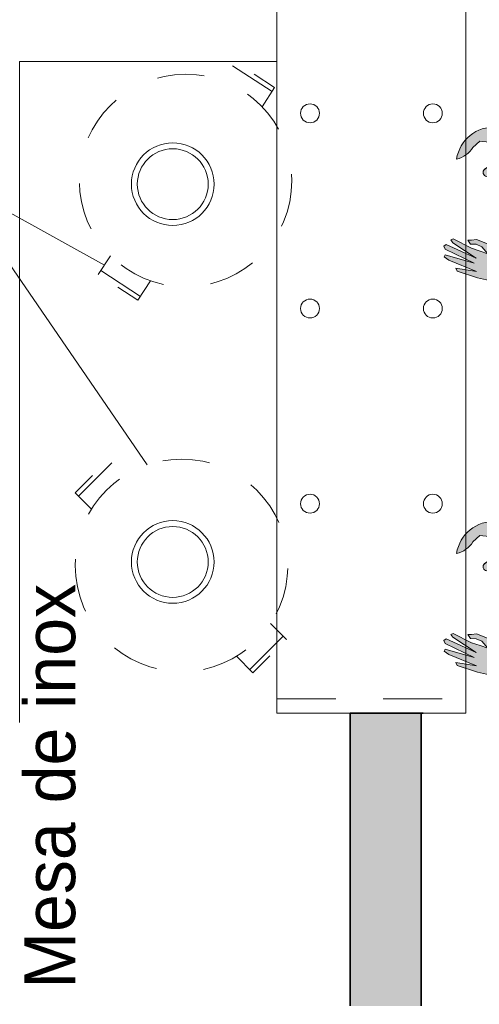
# Model space of a CAD drawing. Header units: metres. Extents: x -33 to 126, y -29 to 31.
# Tile 52 of 75: x -4.037 to -3.064, y -12.511 to -10.426. Entities that reach past the tile are written whole.
import ezdxf

# ---------------------------------------------------------------- set-up
doc = ezdxf.new("R2010")
doc.units = ezdxf.units.M
doc.linetypes.add('IMPORT-HIDDEN', pattern=[0.375, 0.25, -0.125])
doc.linetypes.add('IMPORT-HIDDEN2 _9_', pattern=[0.1875, 0.125, -0.0625])
for name, color, linetype, lineweight in [('A-GENM', 13, 'Continuous', 18), ('A-WALL', 113, 'Continuous', 18), ('A-WALL-PATT', 111, 'Continuous', 35), ('C-MESA', 7, 'Continuous', 18), ('C-NEUTRO', 7, 'Continuous', 18), ('C-NUMERO', 7, 'Continuous', 18), ('G-ANNO-TEXT', 7, 'Continuous', 18), ('H_PESSOAS', 7, 'Continuous', 18), ('I-FURN', 30, 'Continuous', 18), ('LAYOUT_dwg _2_', 8, 'Continuous', 18)]:
    doc.layers.add(name, color=color, linetype=linetype, lineweight=lineweight)
doc.styles.add('Century Gothic_2', font='GOTHIC.TTF', dxfattribs={"height": 0.107783})

# ---------------------------------------------------------------- blocks, each defined once
blk = doc.blocks.new('Mesa-Retangular - Mesa aço inox 200x70cm 88AL-V104-2-PLANTA COM LAYOUT')
at = {"layer": 'I-FURN'}
for p, q in [((1, 0.35), (-0.4, 0.35)), ((1, -0.1944), (1, 0.35))]:
    blk.add_line(p, q, dxfattribs=at)
blk = doc.blocks.new('Generic Models 1 - Generic Models 28-2496588-2-PLANTA COM LAYOUT')
at = {"layer": 'A-GENM'}
for p, q in [((-18.4973, 3.2996), (-18.4973, 3.2052)), ((-18.0106, 3.2996), (-18.4973, 3.2996)), ((-17.9794, 3.2996), (-18.0106, 3.2996)), ((-17.7876, 3.2996), (-17.9794, 3.2996)), ((-17.7755, 3.2996), (-17.7876, 3.2996)), ((-17.7709, 3.2996), (-17.7755, 3.2996)), ((-17.7587, 3.2996), (-17.7709, 3.2996)), ((-17.7552, 3.2996), (-17.7587, 3.2996)), ((-17.7417, 3.2996), (-17.7552, 3.2996)), ((-17.7361, 3.2996), (-17.7417, 3.2996)), ((-17.7271, 3.2996), (-17.7361, 3.2996)), ((-17.1754, 3.2996), (-17.7271, 3.2996)), ((-17.1443, 3.2996), (-17.1754, 3.2996)), ((-16.9525, 3.2996), (-17.1443, 3.2996)), ((-16.9404, 3.2996), (-16.9525, 3.2996)), ((-16.9358, 3.2996), (-16.9404, 3.2996)), ((-16.9236, 3.2996), (-16.9358, 3.2996)), ((-16.9201, 3.2996), (-16.9236, 3.2996)), ((-16.9066, 3.2996), (-16.9201, 3.2996)), ((-16.901, 3.2996), (-16.9066, 3.2996)), ((-16.892, 3.2996), (-16.901, 3.2996)), ((-16.7973, 3.2996), (-16.892, 3.2996)), ((-16.7973, 3.2052), (-16.7973, 3.2996)), ((-18.4973, 3.0552), (-18.4973, 2.8996)), ((-16.7973, 2.8996), (-16.7973, 3.0552)), ((-18.4973, 2.8996), (-16.7973, 2.8996))]:
    blk.add_line(p, q, dxfattribs=at)
blk = doc.blocks.new('LAYOUT_dwg_A$C389A396B-2545289-2-PLANTA COM LAYOUT')
at = {"layer": 'C-NEUTRO', "linetype": 'IMPORT-HIDDEN'}
for p, q in [((84.1, 185), (154.9, 114.3)), ((-207.4, -252.6), (-278.1, -181.9))]:
    blk.add_line(p, q, dxfattribs=at)
at = {"layer": 'C-NEUTRO', "linetype": 'IMPORT-HIDDEN', "flags": 128}
for points in [[(127.6, 87), (161.9, 121.4), (91.2, 192.1), (57.1, 157.9)], [(-251.5, -155.4), (-285.2, -189), (-284.2, -188.7)], [(-179.6, -224.8), (-214.4, -259.7), (-285.2, -189)]]:
    blk.add_lwpolyline(points, dxfattribs=at)
at = {"layer": 'C-NEUTRO', "linetype": 'IMPORT-HIDDEN'}
blk.add_circle((-63.2, -32.3), 225, dxfattribs=at)
blk = doc.blocks.new('LAYOUT_dwg_A$C72C55B0D-2545290-2-PLANTA COM LAYOUT')
at = {"layer": 'H_PESSOAS'}
blk.add_hatch(color=256, dxfattribs=at).paths.add_polyline_path([(2.1156, -0.541), (2.0908, -0.5034), (2.0762, -0.483), (2.0015, -0.4654), (1.9285, -0.4745), (1.8146, -0.5218), (1.8031, -0.5274), (1.8027, -0.528), (1.7956, -0.5299), (1.7058, -0.5564), (1.6503, -0.6079), (1.6185, -0.6625), (1.6292, -0.7121), (1.6305, -0.7134), (1.6309, -0.7188), (1.6419, -0.759), (1.6552, -0.7706), (1.656, -0.7728), (1.6998, -0.8233), (1.8179, -0.9211), (1.83, -0.961), (1.8367, -0.9751), (1.8492, -0.9902), (1.865, -1.0018), (1.8862, -1.0096), (1.9026, -1.0119), (1.9221, -1.0097), (1.9108, -0.998), (1.9003, -0.9913), (1.8866, -0.987), (1.8685, -0.9782), (1.8632, -0.9592), (1.8617, -0.9482), (1.8633, -0.9398), (1.8802, -0.9329), (1.8902, -0.9326), (1.896, -0.9335), (1.9078, -0.9393), (1.9225, -0.9477), (1.929, -0.9463), (1.9321, -0.9424), (1.9328, -0.9384), (1.9313, -0.9342), (1.928, -0.9312), (1.892, -0.9085), (1.8754, -0.8979), (1.8493, -0.8994), (1.7232, -0.759), (1.704, -0.7422), (1.7039, -0.7324), (1.7316, -0.6946), (1.7927, -0.7019), (1.828, -0.6877), (1.8331, -0.6957), (1.8626, -0.7094), (1.896, -0.7042), (1.905, -0.7192), (1.9121, -0.7189), (1.9184, -0.7163), (1.9178, -0.7007), (1.9188, -0.6925), (1.9415, -0.6771), (1.9582, -0.6524), (1.9539, -0.6375), (1.9854, -0.63), (2.0387, -0.5821), (2.0621, -0.5912), (2.0755, -0.61), (2.075, -0.634), (2.081, -0.7088), (2.0868, -0.8168), (2.0798, -0.8292), (2.0642, -0.8742), (2.0648, -0.9079), (2.0728, -0.9236), (2.0784, -0.9152), (2.0741, -0.9029), (2.0743, -0.8905), (2.0836, -0.8736), (2.0848, -0.9187), (2.0822, -0.9538), (2.0856, -0.9571), (2.0895, -0.9503), (2.1007, -0.8974), (2.0982, -0.9624), (2.1032, -0.9662), (2.1082, -0.9611), (2.1125, -0.8927), (2.1192, -0.9567), (2.1242, -0.9567), (2.1266, -0.9406), (2.1272, -0.8815), (2.1368, -0.9252), (2.1418, -0.9202), (2.1387, -0.8745), (2.1325, -0.8365), (2.1266, -0.8249), (2.1263, -0.8099), (2.1302, -0.7675), (2.1375, -0.6523), (2.1311, -0.5798), (2.1178, -0.5465)], flags=0)
for p, q in [((2.0227, -0.6187), (2.017, -0.6016)), ((1.9545, -0.6397), (1.9589, -0.6439)), ((1.8726, -0.9355), (1.863, -0.9399)), ((1.9204, -0.9471), (1.9034, -0.9366))]:
    blk.add_line(p, q, dxfattribs=at)
at = {"layer": 'H_PESSOAS', "flags": 128}
for points in [[(1.8278, -0.5161), (1.8288, -0.515), (1.9285, -0.4745), (2.0015, -0.4654), (2.0762, -0.483), (2.1012, -0.518), (2.1038, -0.5529), (2.0656, -0.5926), (2.0387, -0.5821), (1.9854, -0.63), (1.9539, -0.6375)], [(2.1013, -0.5193), (2.1156, -0.541), (2.1311, -0.5798), (2.1241, -0.6132), (2.095, -0.6259), (2.0769, -0.6111), (2.0621, -0.5912)], [(1.8277, -0.6872), (1.7927, -0.7019), (1.7316, -0.6946), (1.7039, -0.7324), (1.6561, -0.7374), (1.6292, -0.7121), (1.6185, -0.6625), (1.6503, -0.6079), (1.7058, -0.5564), (1.8005, -0.5284), (1.8027, -0.528)], [(2.1303, -0.5837), (2.1312, -0.5856), (2.1375, -0.6523), (2.13, -0.7704), (2.1263, -0.8099), (2.1266, -0.8249), (2.1325, -0.8365), (2.1387, -0.8745), (2.1418, -0.9202), (2.1368, -0.9252), (2.1272, -0.8815), (2.1265, -0.9447), (2.1242, -0.9567), (2.1192, -0.9567), (2.1125, -0.8927), (2.1082, -0.9611), (2.1032, -0.9662), (2.0982, -0.9624), (2.1009, -0.8929), (2.0894, -0.9509), (2.0856, -0.9571), (2.0818, -0.9534), (2.0856, -0.9099), (2.0843, -0.8905), (2.0836, -0.8736), (2.0743, -0.8905), (2.0741, -0.9041), (2.0784, -0.9152), (2.0728, -0.9236), (2.0696, -0.9164), (2.0642, -0.9069), (2.0642, -0.8742), (2.0798, -0.8292), (2.0868, -0.8168), (2.081, -0.7088), (2.0747, -0.6297), (2.0755, -0.6092)], [(1.7669, -0.6988), (1.7728, -0.7114), (1.7761, -0.716)], [(1.896, -0.7042), (1.905, -0.7192), (1.9121, -0.7189), (1.9184, -0.7164), (1.9176, -0.7022), (1.9188, -0.6925)], [(1.6305, -0.7134), (1.6309, -0.7188), (1.6419, -0.759), (1.6676, -0.7814), (1.6985, -0.7741), (1.704, -0.7514), (1.7039, -0.7324)], [(1.928, -0.9312), (1.8993, -0.9136), (1.8768, -0.8979), (1.8493, -0.8994), (1.7798, -0.8215), (1.7269, -0.7623), (1.704, -0.7422)], [(1.6552, -0.7706), (1.656, -0.7728), (1.6998, -0.8233), (1.8179, -0.9211), (1.8283, -0.9574)], [(1.8633, -0.9395), (1.8617, -0.9482), (1.8632, -0.9592), (1.8685, -0.9782), (1.8866, -0.987)]]:
    blk.add_lwpolyline(points, dxfattribs=at)
blk.add_lwpolyline([(1.8626, -0.7094), (1.9034, -0.703), (1.9415, -0.6771), (1.9582, -0.6524), (1.9412, -0.594), (1.933, -0.5671), (1.9207, -0.5297), (1.8975, -0.5075), (1.8677, -0.5024), (1.8398, -0.511), (1.8037, -0.5264), (1.7871, -0.5547), (1.7781, -0.5655), (1.7802, -0.5984), (1.7928, -0.6212), (1.8105, -0.66), (1.8331, -0.6957)], close=True, dxfattribs=at)
at = {"layer": 'H_PESSOAS'}
for centre, radius, start, end in [((1.8869, -0.9653), 0.0331, 60.2002, 115.6659), ((1.924, -0.9391), 0.00881, 226.9304, 63.1365), ((1.9036, -0.9326), 0.0793, 198.2398, 283.4774), ((1.8769, -1.0412), 0.0551, 34.8775, 79.8521)]:
    blk.add_arc(centre, radius, start, end, dxfattribs=at)
blk = doc.blocks.new('LAYOUT_dwg_A$C389A396B-2545295-2-PLANTA COM LAYOUT')
at = {"layer": 'C-NEUTRO', "linetype": 'IMPORT-HIDDEN'}
for p, q in [((84.1, 185), (154.9, 114.3)), ((-207.4, -252.6), (-278.1, -181.9))]:
    blk.add_line(p, q, dxfattribs=at)
at = {"layer": 'C-NEUTRO', "linetype": 'IMPORT-HIDDEN', "flags": 128}
for points in [[(127.6, 87), (161.9, 121.4), (91.2, 192.1), (57.1, 157.9)], [(-251.5, -155.4), (-285.2, -189), (-284.2, -188.7)], [(-179.6, -224.8), (-214.4, -259.7), (-285.2, -189)]]:
    blk.add_lwpolyline(points, dxfattribs=at)
at = {"layer": 'C-NEUTRO', "linetype": 'IMPORT-HIDDEN'}
blk.add_circle((-63.2, -32.3), 225, dxfattribs=at)
blk = doc.blocks.new('LAYOUT_dwg _2_-2545261-2-PLANTA COM LAYOUT')
at = {"layer": 'A-WALL-PATT', "color": 250}
blk.add_line((1613.0898, 853.9333), (1613.2398, 853.9333), dxfattribs=at)
at = {"layer": 'C-MESA'}
for centre, radius in [((1612.7098, 855.0533), 0.0875), ((1612.7098, 855.0533), 0.075), ((1612.7098, 854.2533), 0.0875), ((1612.7098, 854.2533), 0.075)]:
    blk.add_circle(centre, radius, dxfattribs=at)
at = {"layer": 'C-NEUTRO'}
for p, q in [((1613.3298, 855.6333), (1613.3298, 855.1466)), ((1613.3298, 855.1466), (1613.3298, 855.1155)), ((1613.3298, 855.1155), (1613.3298, 854.9237)), ((1613.3298, 854.9237), (1613.3298, 854.9115)), ((1613.3298, 854.9115), (1613.3298, 854.907)), ((1613.3298, 854.907), (1613.3298, 854.8947)), ((1613.3298, 854.8947), (1613.3298, 854.8913)), ((1613.3298, 854.8913), (1613.3298, 854.8778)), ((1613.3298, 854.8778), (1613.3298, 854.8721)), ((1613.3298, 854.8721), (1613.3298, 854.8632)), ((1613.3298, 854.8632), (1613.3298, 854.3115)), ((1613.3298, 854.3115), (1613.3298, 854.2804)), ((1613.3298, 854.2804), (1613.3298, 854.0886)), ((1613.3298, 854.0886), (1613.3298, 854.0764)), ((1613.3298, 854.0764), (1613.3298, 854.0718)), ((1613.3298, 854.0718), (1613.3298, 854.0596)), ((1613.3298, 854.0596), (1613.3298, 854.0561)), ((1613.3298, 854.0561), (1613.3298, 854.0427)), ((1613.3298, 854.0427), (1613.3298, 854.037)), ((1613.3298, 854.037), (1613.3298, 854.0281))]:
    blk.add_line(p, q, dxfattribs=at)
at = {"layer": 'C-NEUTRO', "linetype": 'IMPORT-HIDDEN2 _9_'}
blk.add_line((1612.9298, 853.9633), (1613.3298, 853.9633), dxfattribs=at)
at = {"layer": 'C-NEUTRO', "flags": 128}
blk.add_lwpolyline([(1613.3298, 854.0281), (1613.3298, 853.9333), (1612.9298, 853.9333), (1612.9298, 855.6333)], dxfattribs=at)
at = {"layer": 'C-NEUTRO'}
for centre in [(1613.0003, 855.2033), (1613.2603, 855.2033), (1613.0003, 854.79), (1613.2603, 854.79), (1613.0003, 854.3767), (1613.2603, 854.3767)]:
    blk.add_circle(centre, 0.02, dxfattribs=at)
at = {"layer": 'C-NUMERO', "flags": 128}
blk.add_lwpolyline([(1612.565, 854.8819), (1612.2429, 855.0602), (1612.6557, 854.459)], dxfattribs=at)
at = {"rotation": 248.0375833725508}
for p in [(1614.9659, 856.5114), (1614.9659, 855.6763)]:
    blk.add_blockref('LAYOUT_dwg_A$C72C55B0D-2545290-2-PLANTA COM LAYOUT', p, dxfattribs=at)
at = {"xscale": 0.0009999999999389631, "yscale": 0.0009999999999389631, "zscale": 0.0009999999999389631, "rotation": 11.9083211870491}
blk.add_blockref('LAYOUT_dwg_A$C389A396B-2545295-2-PLANTA COM LAYOUT', (1612.792, 855.1057), dxfattribs=at)
at = {"extrusion": (0, 0, -1), "xscale": 0.001000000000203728, "yscale": 0.001000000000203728, "zscale": -0.001000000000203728, "rotation": 359.9999970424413}
blk.add_blockref('LAYOUT_dwg_A$C389A396B-2545289-2-PLANTA COM LAYOUT', (-1612.6652, 854.2783), dxfattribs=at)

msp = doc.modelspace()

# ---------------------------------------------------------------- hatches: boundary and pattern name
at = {"layer": 'A-WALL-PATT', "lineweight": 18}
h = msp.add_hatch(color=7, dxfattribs=at)
h.paths.add_polyline_path([(-3.3373, -12.5146), (-3.1873, -12.5146), (-3.1873, -11.8946), (-3.3373, -11.8946), (-3.3373, -12.5067)], flags=0)
h.paths.add_polyline_path([(-3.1873, -10.1946), (-3.1873, -9.3646), (-3.3373, -9.3646), (-3.3373, -10.1946)], flags=0)

# ---------------------------------------------------------------- linework, layer by layer
at = {"layer": 'A-WALL', "lineweight": 35}
for p, q in [((-3.1873, -11.8946), (-3.3373, -11.8946)), ((-3.3373, -11.8946), (-3.3373, -12.5146)), ((-3.1873, -12.5146), (-3.1873, -11.8946))]:
    msp.add_line(p, q, dxfattribs=at)

# ---------------------------------------------------------------- block references
at = {"layer": 'A-GENM', "rotation": 269.9999999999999}
msp.add_blockref('Generic Models 1 - Generic Models 28-2496588-2-PLANTA COM LAYOUT', (-6.3925, -28.6919), dxfattribs=at)
at = {"layer": 'I-FURN', "rotation": 89.9999999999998}
msp.add_blockref('Mesa-Retangular - Mesa aço inox 200x70cm 88AL-V104-2-PLANTA COM LAYOUT', (-3.6873, -11.5146), dxfattribs=at)
at = {"layer": 'LAYOUT_dwg _2_', "color": 7}
msp.add_blockref('LAYOUT_dwg _2_-2545261-2-PLANTA COM LAYOUT', (-1616.4227, -865.8279), dxfattribs=at)

# ---------------------------------------------------------------- texts
at = {"layer": 'G-ANNO-TEXT', "lineweight": 9, "insert": (-4.0272, -12.4783), "char_height": 0.107783, "width": 1.14615, "attachment_point": 1, "rotation": 90, "line_spacing_factor": 0.984117, "style": 'Century Gothic_2'}
msp.add_mtext('Mesa de inox', dxfattribs=at)

doc.saveas('drawing.dxf')
